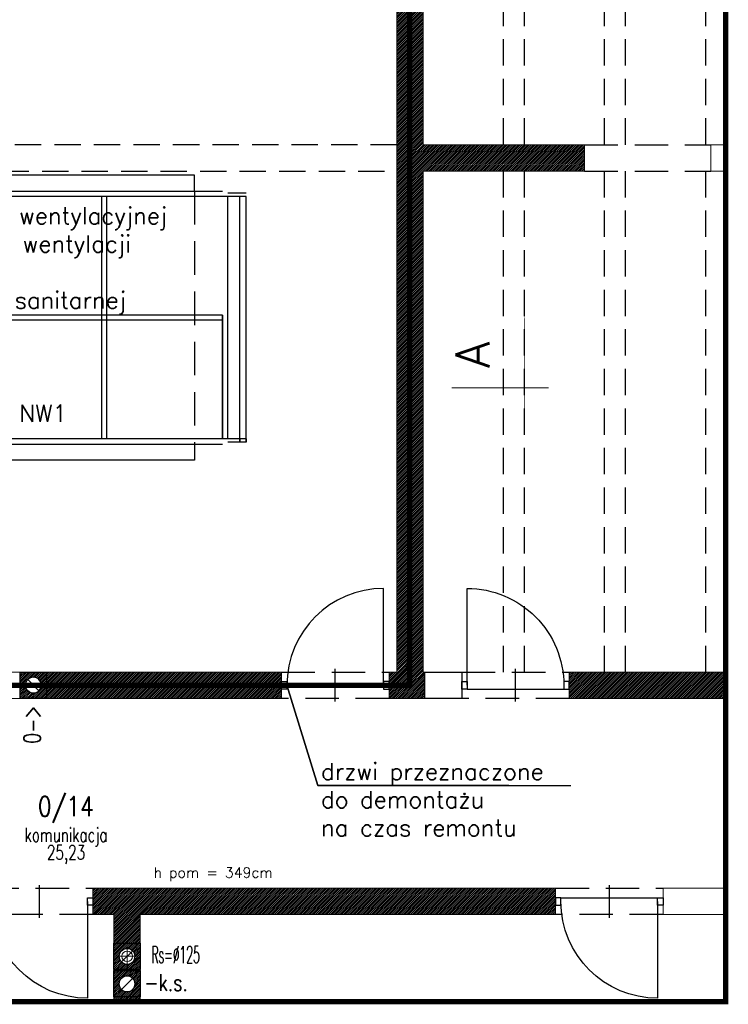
# Model space of a CAD drawing. Header units: inches. Extents: x 27484 to 71626, y -45113 to 39.
# Tile 5 of 256: x 34453 to 35125, y -41321 to -40388. Entities that reach past the tile are written whole.
import ezdxf
from ezdxf.enums import TextEntityAlignment as Align

# ---------------------------------------------------------------- set-up
doc = ezdxf.new("R2010")
doc.units = ezdxf.units.IN
doc.header["$LTSCALE"] = 50
doc.header["$MEASUREMENT"] = 0
for name, pattern in [('DASHED', [0.75, 0.5, -0.25]), ('DASHED2', [9.525, 6.35, -3.175]), ('VERDECKT', [9.525, 6.35, -3.175])]:
    doc.linetypes.add(name, pattern=pattern)
for name, color, linetype in [('$AUDIT_BAD_LAYER1', 7, 'Continuous'), ('0-opis', 2, 'Continuous'), ('A-podciagi', 3, 'DASHED'), ('A-rdzenie zelbetowe', 6, 'Continuous'), ('B-IWE', 2, 'Continuous'), ('B-IWE-KAN', 7, 'Continuous'), ('OPISY', 7, 'Continuous'), ('R-MET-IWE', 2, 'Continuous'), ('R-MET-POM-OPIS', 7, 'Continuous'), ('R-MET-POM-OPIS-NR', 2, 'Continuous'), ('R-MET-POM-OPIS-POM', 7, 'Continuous'), ('R-MET-PRZEK', 5, 'Continuous'), ('R-MET-PRZEK-OPIS', 5, 'Continuous'), ('rz_wentylacja', 10, 'Continuous'), ('S-DRZ-', 7, 'Continuous'), ('S-DRZ-O', 7, 'Continuous'), ('S-DRZ-SKRZYD', 5, 'Continuous'), ('S-DRZ-WEGAR', 7, 'Continuous')]:
    doc.layers.add(name, color=color, linetype=linetype)
for name, color, linetype, lineweight in [('A-obwiednia proj.', 4, 'Continuous', 50), ('A-PRZERYW', 7, 'DASHED2', 18), ('A-SCIANY', 5, 'Continuous', 18), ('A-WID', 1, 'Continuous', 9), ('A-ść. istn.', 8, 'Continuous', 0), ('B-IWE-KS', 7, 'Continuous', 20), ('P001____U1_____L_____SP____GERAET', 7, 'Continuous', 25), ('R-MET-DRZ', 7, 'Continuous', 15), ('WM-OPIS40', 2, 'Continuous', 25)]:
    doc.layers.add(name, color=color, linetype=linetype, lineweight=lineweight)
doc.layers.add('P001____U1_____A_____SP____MASSIV', color=7, linetype='Continuous', lineweight=30, transparency=0.9)
doc.styles.add('MET_POM', font='simplex.shx')
doc.styles.add('MET_PRZEK', font='SIMPLEX.SHX')
doc.styles.get("Standard").update_dxf_attribs({"font": 'romans.shx'})

# ---------------------------------------------------------------- blocks, each defined once
blk = doc.blocks.new('D90-L-DL')
at = {"layer": 'S-DRZ-'}
blk.add_arc((-45, 0), 90, 270, 0, dxfattribs=at)
at = {"layer": 'S-DRZ-O'}
blk.add_line((0, 15.12), (0, -15.12), dxfattribs=at)
at = {"layer": 'S-DRZ-SKRZYD'}
blk.add_line((-45, 0), (-45, -90), dxfattribs=at)
at = {"layer": 'S-DRZ-WEGAR'}
for points in [[(-50, -3.5), (-45, -3.5), (-45, 3.5), (-50, 3.5)], [(45, 3.5), (50, 3.5), (50, -3.5), (45, -3.5)]]:
    blk.add_lwpolyline(points, close=True, dxfattribs=at)
blk = doc.blocks.new('MPOM0239')
at = {"layer": 'R-MET-POM-OPIS', "style": 'MET_POM', "width": 0.7}
for tag, p in [('POS', (0, -0.225)), ('ARE', (0, -0.49))]:
    blk.add_attdef(tag, text='', height=0.2, dxfattribs=at).set_placement(p, align=Align.CENTER)
at = {"layer": 'R-MET-POM-OPIS', "style": 'MET_POM', "width": 0.7, "flags": 1}
blk.add_attdef('UNI', (0.246, -0.49), '', height=0.2, dxfattribs=at)
at = {"layer": 'R-MET-POM-OPIS-NR', "style": 'MET_POM', "width": 0.8}
blk.add_attdef('NR', text='', height=0.2, dxfattribs=at).set_placement((-0.003, 0.269), align=Align.CENTER)
at = {"layer": 'R-MET-POM-OPIS-POM', "style": 'MET_POM', "width": 0.7}
blk.add_attdef('POM', text='', height=0.2, dxfattribs=at).set_placement((0, 0.022), align=Align.CENTER)
blk = doc.blocks.new('IWE0W')
at = {"layer": 'B-IWE-KAN'}
blk.add_lwpolyline([(0.854, 0.854, -1), (0.146, 0.146), (0.854, 0.854, 1), (0.146, 0.146)], format="xyb", dxfattribs=at)
blk = doc.blocks.new('IWE0W011')
at = {"layer": 'B-IWE'}
blk.add_lwpolyline([(0, 0), (25, 0), (25, 25), (0, 25), (0, 0)], dxfattribs=at)
at = {"xscale": 15, "yscale": 15, "zscale": 15}
blk.add_blockref('IWE0W', (5, 5), dxfattribs=at)
at = {"layer": 'R-MET-IWE', "width": 0.75}
blk.add_attdef('NR', text='', height=9.5, dxfattribs=at).set_placement((12.5, 37), align=Align.MIDDLE)
blk = doc.blocks.new('IWE-KS')
at = {"layer": 'B-IWE-KS'}
for p, q in [((0, -9.75), (0, 9.75)), ((9.75, 0), (-9.75, 0))]:
    blk.add_line(p, q, dxfattribs=at)
blk.add_circle((0, 0), 5, dxfattribs=at)
at = {"layer": 'R-MET-IWE', "oblique": -180, "text_generation_flag": 6, "width": 0.464286}
blk.add_attdef('NR', text='', height=14.07, rotation=180, dxfattribs=at).set_placement((19.95, -0.12), align=Align.MIDDLE)
blk = doc.blocks.new('M-SEC030')
at = {"layer": 'R-MET-PRZEK'}
blk.add_lwpolyline([(-1.5, 1.5, 0, 0.25, 0), (0, 1.5, 0.015, 0.015, 0), (0.5, 1.5, 0.015, 0.015, 0), (0, 1.5, 0.015, 0.015, 0), (0, 2, 0.015, 0.015, 0), (0, 0, 0, 0, 0)], format="xyseb", dxfattribs=at)
at = {"layer": 'R-MET-PRZEK-OPIS', "style": 'MET_PRZEK'}
blk.add_attdef('PX', text='', height=0.7, dxfattribs=at).set_placement((-0.451, 1.71), align=Align.RIGHT)
blk = doc.blocks.new('*U79')
at = {"layer": '$AUDIT_BAD_LAYER1', "linetype": 'VERDECKT', "ltscale": 0.1}
for p, q in [((-494.6, -528.73), (-494.6, -296.73)), ((-484.6, -291.73), (-488.6, -291.73)), ((-484.6, -291.73), (-488.6, -291.73)), ((-488.6, -526.73), (-488.6, -296.73)), ((-483.6, -293.73), (-483.6, -531.73)), ((-483.6, -293.73), (-483.6, -531.73)), ((-474.6, -409.23), (-483.6, -409.23)), ((-474.6, -414.23), (-483.6, -414.23)), ((-474.6, -443.73), (-474.6, -446.73)), ((-494.6, -526.73), (-494.6, -528.73)), ((-483.6, -531.73), (-474.6, -531.73))]:
    blk.add_line(p, q, dxfattribs=at)
at = {"layer": '$AUDIT_BAD_LAYER1', "color": 0, "linetype": 'Continuous'}
for p, q in [((-483.6, -291.73), (5.4, -291.73)), ((-483.6, -291.73), (-483.6, -293.73)), ((-483.6, -291.73), (-483.6, -293.73)), ((-468.6, -293.73), (-474.6, -293.73)), ((27.9, -296.73), (-474.6, -296.73)), ((-474.6, -443.73), (-474.6, -296.73)), ((-243.6, -296.73), (-468.6, -296.73)), ((-468.6, -526.73), (-468.6, -296.73)), ((-463.6, -291.73), (-463.6, -531.73)), ((-368.6, -296.73), (-368.6, -526.73)), ((-363.6, -296.73), (-363.6, -526.73)), ((-243.6, -291.73), (-253.6, -291.73)), ((-248.6, -526.73), (-248.6, -296.73)), ((10.4, -296.73), (-209.6, -296.73)), ((-204.6, -526.73), (-204.6, -296.73)), ((-199.6, -291.73), (-199.6, -531.73)), ((-109.6, -296.73), (-109.6, -526.73)), ((-104.6, -296.73), (-104.6, -526.73)), ((27.9, -293.73), (10.4, -293.73)), ((10.4, -526.73), (10.4, -296.73)), ((21.9, -529.73), (21.9, -296.73)), ((27.9, -529.73), (27.9, -296.73)), ((-253.6, -409.23), (-253.6, -526.73)), ((5.4, -409.23), (5.4, -526.73)), ((-253.6, -414.23), (-463.6, -414.23)), ((5.4, -414.23), (-199.6, -414.23)), ((-474.6, -531.73), (5.4, -531.73)), ((27.9, -526.73), (-471.6, -526.73)), ((-468.6, -529.73), (-471.6, -529.73)), ((10.4, -526.73), (-468.6, -526.73)), ((-463.6, -531.73), (-468.6, -531.73)), ((-243.6, -531.73), (-253.6, -531.73)), ((-199.6, -531.73), (-209.6, -531.73)), ((27.9, -529.73), (10.4, -529.73)), ((21.9, -526.73), (21.9, -529.73)), ((27.9, -526.73), (27.9, -529.73))]:
    blk.add_line(p, q, dxfattribs=at)
for points in [[(-463.6, -531.73), (-463.6, -291.73), (-468.6, -291.73)], [(-209.6, -296.73), (-209.6, -414.23), (-243.6, -414.23), (-243.6, -296.73)], [(-199.6, -531.73), (-199.6, -291.73), (-209.6, -291.73)], [(-253.6, -526.73), (-253.6, -409.23), (-463.6, -409.23)], [(5.4, -526.73), (5.4, -409.23), (-199.6, -409.23)]]:
    blk.add_lwpolyline(points, dxfattribs=at)
blk = doc.blocks.new('*U92')
at = {"layer": 'P001____U1_____A_____SP____MASSIV'}
for p, q in [((-467.17, -276.73), (-479.6, -276.73)), ((-238.35, -276.73), (-437.17, -276.73))]:
    blk.add_line(p, q, dxfattribs=at)
at = {"layer": 'P001____U1_____A_____SP____MASSIV', "linetype": 'VERDECKT', "ltscale": 0.1}
for p, q in [((-437.17, -276.73), (-467.17, -276.73)), ((-203.35, -276.73), (-238.35, -276.73)), ((-21.1, -291.73), (-21.1, -531.73))]:
    blk.add_line(p, q, dxfattribs=at)
blk.add_lwpolyline([(-479.6, -276.73), (-518.6, -276.73), (-518.6, -546.73), (-421.47, -546.73)], dxfattribs=at)
at = {"layer": 'P001____U1_____A_____SP____MASSIV'}
for points in [[(-21.1, -291.73), (-21.1, -276.73), (-203.35, -276.73)], [(-21.1, -531.73), (-21.1, -546.73), (-421.47, -546.73)]]:
    blk.add_lwpolyline(points, dxfattribs=at)
blk = doc.blocks.new('*U147')
blk.add_line((-102.6, -855.26), (-283.62, -855.26))

msp = doc.modelspace()

# ---------------------------------------------------------------- hatches: boundary and pattern name
at = {"layer": 'A-ść. istn.', "ltscale": 0.1}
h = msp.add_hatch(dxfattribs=at)
h.set_pattern_fill('ANSI31', color=256, scale=10)
h.paths.add_polyline_path([(34835.98277, -40024.09555), (34988.98277, -40024.09555), (34988.98277, -40012.20524), (34822.96815, -40012.20524), (34822.96815, -40518.59555), (34988.98277, -40518.59555), (34988.98277, -40506.09555), (34835.98277, -40506.09555)])
h.paths.add_polyline_path([(34822.96815, -40012.20524), (34810.98277, -40012.20524), (34810.98277, -40518.59555), (34822.96815, -40518.59555)])
h = msp.add_hatch(dxfattribs=at)
h.set_pattern_fill('ANSI31', color=256, scale=10)
h.paths.add_polyline_path([(34835.98277, -40531.09555), (34988.98277, -40531.09555), (34988.98277, -40518.59555), (34822.96815, -40518.59555), (34822.96815, -41018.59555), (34837.48246, -41018.59555), (34837.48246, -41006.09555), (34835.98277, -41006.09555)])
h.paths.add_polyline_path([(34822.96815, -40518.59555), (34810.98277, -40518.59555), (34810.98277, -41006.09555), (34803.48246, -41006.09555), (34803.48246, -41018.59555), (34822.96815, -41018.59555)])
h = msp.add_hatch(dxfattribs=at)
h.set_pattern_fill('ANSI31', color=256, scale=10)
h.paths.add_polyline_path([(34701.48246, -41006.09555), (34554.98246, -41006.09555), (34554.98246, -41018.59555), (34701.48246, -41018.59555), (34701.48246, -41015.02555)])
h.paths.add_polyline_path([(34701.48246, -41018.59555), (34554.98246, -41018.59555), (34554.98246, -41031.09555), (34701.48246, -41031.09555)])
h.paths.add_polyline_path([(34554.98246, -41018.59555), (34478.48246, -41018.59555), (34478.48246, -41031.09555), (34554.98246, -41031.09555)])
h.paths.add_polyline_path([(34554.98246, -41006.09555), (34478.48246, -41006.09555), (34478.48246, -41018.59555), (34554.98246, -41018.59555)])
h.paths.add_polyline_path([(34478.48246, -41006.09555), (34453.48246, -41006.09555), (34453.48246, -41018.59555), (34458.48246, -41018.59555, -0.198912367), (34460.67916, -41013.29225, -0.668178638), (34473.48246, -41018.59555), (34478.48246, -41018.59555)])
h.paths.add_polyline_path([(34478.48246, -41018.59555), (34473.48246, -41018.59555, -0.198912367), (34471.28576, -41023.89885, -0.668178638), (34458.48246, -41018.59555), (34453.48246, -41018.59555), (34453.48246, -41031.09555), (34478.48246, -41031.09555)])
h = msp.add_hatch(dxfattribs=at)
h.set_pattern_fill('ANSI31', color=256, scale=10)
h.paths.add_polyline_path([(35122.96815, -41018.59555), (35122.96815, -41006.09555), (34974.48246, -41006.09555), (34974.48246, -41018.59555)])
h.paths.add_polyline_path([(35122.96815, -41031.09555), (35122.96815, -41018.59555), (34974.48246, -41018.59555), (34974.48246, -41031.09555)])
h = msp.add_hatch(dxfattribs=at)
h.set_pattern_fill('ANSI31', color=256, scale=10)
h.paths.add_polyline_path([(34837.48246, -41018.59555), (34803.48246, -41018.59555), (34803.48246, -41022.16555), (34803.48246, -41031.09555), (34837.48246, -41031.09555)])
h = msp.add_hatch(dxfattribs=at)
h.set_pattern_fill('ANSI31', color=256, scale=10)
h.paths.add_polyline_path([(34961.51221, -41211.09555), (34554.98246, -41211.09555), (34554.98246, -41223.59555), (34961.51221, -41223.59555), (34961.51221, -41220.02555)])
h.paths.add_polyline_path([(34554.98246, -41211.09555), (34522.48246, -41211.09555), (34522.48246, -41223.59555), (34554.98246, -41223.59555)])
h = msp.add_hatch(dxfattribs=at)
h.set_pattern_fill('ANSI31', color=256, scale=10)
h.paths.add_polyline_path([(34961.51221, -41223.59555), (34554.98246, -41223.59555), (34554.98246, -41263.09555), (34567.48246, -41263.09555), (34567.48246, -41236.09555), (34961.51221, -41236.09555)])
h.paths.add_polyline_path([(34554.98246, -41223.59555), (34522.48246, -41223.59555), (34522.48246, -41227.16555), (34522.48246, -41236.09555), (34542.48246, -41236.09555), (34542.48246, -41263.09555), (34554.98246, -41263.09555)])
h.paths.add_polyline_path([(34554.98246, -41263.09555), (34542.48246, -41263.09555), (34542.48246, -41288.09555), (34554.98246, -41288.09555), (34554.98246, -41283.09555, -0.198912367), (34549.67916, -41280.89885, -0.668178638), (34554.98246, -41268.09555), (34554.98246, -41265.84846)])
h.paths.add_polyline_path([(34567.48246, -41263.09555), (34554.98246, -41263.09555), (34554.98246, -41265.84846), (34554.98246, -41268.09555, -0.198912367), (34560.28576, -41270.29225, -0.668178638), (34554.98246, -41283.09555), (34554.98246, -41285.34264), (34554.98246, -41288.09555), (34567.48246, -41288.09555)])
h.paths.add_polyline_path([(34554.98246, -41294.09555), (34554.98246, -41289.09555), (34542.48246, -41289.09555), (34542.48246, -41314.09555), (34554.98246, -41314.09555), (34554.98246, -41309.09555, -0.198912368), (34549.67916, -41306.89885, -0.668178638)])
h.paths.add_polyline_path([(34567.48246, -41289.09555), (34554.98246, -41289.09555), (34554.98246, -41294.09555, -0.198912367), (34560.28576, -41296.29225, -0.668178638), (34554.98246, -41309.09555), (34554.98246, -41314.09555), (34567.48246, -41314.09555)])
h.paths.add_polyline_path([(34554.98246, -41318.59555), (34567.48246, -41318.59555), (34567.48246, -41314.09555), (34554.98246, -41314.09555)])
h.paths.add_polyline_path([(34542.48246, -41318.59555), (34554.98246, -41318.59555), (34554.98246, -41314.09555), (34542.48246, -41314.09555)])

# ---------------------------------------------------------------- linework, layer by layer
at = {"layer": 'A-obwiednia proj.', "linetype": 'DASHED', "lineweight": 50, "const_width": 5}
for points in [[(33472.36538, -39211.59555), (35122.96815, -39211.59555), (35122.96815, -41318.59555), (33472.36538, -41318.59555)], [(34014.94899, -39511.59555), (34822.96815, -39511.59555), (34822.96815, -41018.59555), (34014.94899, -41018.59555)]]:
    msp.add_lwpolyline(points, close=True, dxfattribs=at)
at = {"layer": 'A-podciagi'}
for p, q in [((34911.98277, -40506.09555), (34911.98277, -40024.09555)), ((34931.98277, -40506.09555), (34931.98277, -40024.09555)), ((35007.98277, -40506.09555), (35007.98277, -40024.09555)), ((35027.98277, -40506.09555), (35027.98277, -40024.09555)), ((35103.98277, -40506.09555), (35103.98277, -40024.09555)), ((35123.98277, -40506.09555), (35123.98277, -40024.09555)), ((34810.98277, -40506.09555), (34436.73262, -40506.09555)), ((34436.73262, -40531.09555), (34810.98277, -40531.09555)), ((34911.98277, -41006.09555), (34911.98277, -40531.09555)), ((34931.98277, -41006.09555), (34931.98277, -40531.09555)), ((35007.98277, -41006.09555), (35007.98277, -40531.09555)), ((35027.98277, -41006.09555), (35027.98277, -40531.09555)), ((35103.98277, -41006.09555), (35103.98277, -40531.09555)), ((35123.98277, -41006.09555), (35123.98277, -40531.09555))]:
    msp.add_line(p, q, dxfattribs=at)
at = {"layer": 'A-PRZERYW', "lineweight": -3, "ltscale": 0.1}
for p, q in [((34988.98277, -40506.09555), (35108.98277, -40506.09555)), ((34988.98277, -40531.09555), (35108.98277, -40531.09555)), ((34701.48246, -41006.09555), (34803.48246, -41006.09555)), ((34872.48246, -41006.09555), (34974.48246, -41006.09555)), ((34803.48246, -41031.09555), (34701.48246, -41031.09555)), ((34974.48246, -41031.09555), (34872.48246, -41031.09555)), ((34420.48246, -41211.09555), (34522.48246, -41211.09555)), ((34961.51221, -41211.09555), (35063.51221, -41211.09555)), ((34522.48246, -41236.09555), (34420.48246, -41236.09555)), ((35063.51221, -41236.09555), (34961.51221, -41236.09555))]:
    msp.add_line(p, q, dxfattribs=at)
at = {"layer": 'A-rdzenie zelbetowe', "ltscale": 0.1}
msp.add_lwpolyline([(34837.48246, -41006.09555), (34872.48246, -41006.09555), (34872.48246, -41031.09555), (34837.48246, -41031.09555)], close=True, dxfattribs=at)
at = {"layer": 'A-SCIANY', "ltscale": 3}
for p, q in [((34810.98277, -41006.09555), (34810.98277, -39524.09555)), ((34835.98277, -40506.09555), (34835.98277, -40024.09555)), ((34835.98277, -40506.09555), (34988.98277, -40506.09555)), ((34988.98277, -40531.09555), (34988.98277, -40506.09555)), ((35108.98277, -40531.09555), (35108.98277, -40506.09555)), ((35108.98277, -40506.09555), (35122.96815, -40506.09555)), ((34810.98277, -41006.09555), (34810.98277, -40531.09555)), ((34835.98277, -41006.09555), (34835.98277, -40531.09555)), ((34835.98277, -40531.09555), (34988.98277, -40531.09555)), ((35108.98277, -40531.09555), (35122.96815, -40531.09555)), ((34027.48246, -41006.09555), (34701.48246, -41006.09555)), ((34701.48246, -41031.09555), (34701.48246, -41006.09555)), ((34803.48246, -41006.09555), (34810.98277, -41006.09555)), ((34803.48246, -41031.09555), (34803.48246, -41006.09555)), ((34835.98277, -41006.09555), (34872.48246, -41006.09555)), ((34872.48246, -41031.09555), (34872.48246, -41006.09555)), ((34974.48246, -41006.09555), (35122.96815, -41006.09555)), ((34974.48246, -41031.09555), (34974.48246, -41006.09555)), ((34400.48246, -41031.09555), (34701.48246, -41031.09555)), ((34803.48246, -41031.09555), (34872.48246, -41031.09555)), ((34974.48246, -41031.09555), (35122.96815, -41031.09555)), ((34522.48246, -41211.09555), (34522.48246, -41236.09555)), ((34961.51221, -41211.09555), (34961.51221, -41236.09555)), ((35063.51221, -41211.09555), (35122.96815, -41211.09555)), ((35063.51221, -41211.09555), (35063.51221, -41236.09555)), ((34542.48246, -41236.09555), (34542.48246, -41318.59555)), ((34567.48246, -41236.09555), (34567.48246, -41318.59555)), ((34567.48246, -41236.09555), (34961.51221, -41236.09555)), ((35063.51221, -41236.09555), (35122.96815, -41236.09555))]:
    msp.add_line(p, q, dxfattribs=at)
for points in [[(34522.48246, -41211.09555), (34961.51221, -41211.09555)], [(34522.48246, -41236.09555), (34542.48246, -41236.09555)]]:
    msp.add_lwpolyline(points, dxfattribs=at)
at = {"layer": 'A-WID', "lineweight": -2}
for p, q in [((34877.58246, -41022.16555), (34969.38246, -41022.16555)), ((34966.61221, -41220.02555), (35058.41221, -41220.02555))]:
    msp.add_line(p, q, dxfattribs=at)
at = {"layer": 'WM-OPIS40', "lineweight": 30}
msp.add_line((34736.06705, -41113.62312), (34706.58246, -41018.59555), dxfattribs=at)
msp.add_lwpolyline([(34706.58246, -41018.59555), (34736.06705, -41113.62312), (34975.86321, -41113.62312)], dxfattribs=at)

# ---------------------------------------------------------------- block references
at = {"layer": '0-opis'}
ref = msp.add_blockref('M-SEC030', (34863.07652, -40736.60496), dxfattribs=dict(at, xscale=45.9375, yscale=45.93750000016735, zscale=45.9375, rotation=270))
ref.add_attrib('PX', 'A', dxfattribs={"layer": 'R-MET-PRZEK-OPIS', "height": 32.15625, "rotation": 90.00000001, "style": 'MET_PRZEK'}).set_placement((34898.78787, -40692.90044), align=Align.RIGHT)
at = {"layer": 'P001____U1_____A_____SP____MASSIV'}
msp.add_blockref('*U92', (34640.07829, -40258.36766), dxfattribs=at)
at = {"layer": 'P001____U1_____L_____SP____GERAET'}
msp.add_blockref('*U79', (34640.07829, -40258.36766), dxfattribs=at)
at = {"layer": 'R-MET-DRZ', "extrusion": (0, 0, -1), "yscale": 1.019999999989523, "zscale": -1.019999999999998, "rotation": 180}
for p, xscale in [((-34752.48246, -41018.59555), -1.020000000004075), ((-34923.48246, -41018.59555), 1.020000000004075)]:
    msp.add_blockref('D90-L-DL', p, dxfattribs=dict(at, xscale=xscale))
at = {"layer": 'R-MET-DRZ', "extrusion": (0, 0, -1), "xscale": 1.020000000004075, "zscale": -1.019999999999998}
for p, yscale in [((-34471.48246, -41223.59555), 1.020000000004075), ((-35012.51221, -41223.59555), 1.019999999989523)]:
    msp.add_blockref('D90-L-DL', p, dxfattribs=dict(at, yscale=yscale))
at = {"layer": 'R-MET-IWE'}
ref = msp.add_blockref('IWE-KS', (34554.98246, -41275.59555), dxfattribs=dict(at, zscale=1.25))
ref.add_attrib('NR', 'Rs=%%c125', dxfattribs={"height": 16, "rotation": 180, "text_generation_flag": 6, "width": 0.464286}).set_placement((34600.93433, -41273.97355), align=Align.MIDDLE)
at = {"layer": 'R-MET-POM-OPIS'}
ref = msp.add_blockref('MPOM0239', (34496.96612, -41168.6451), dxfattribs=dict(at, xscale=67.20000000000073, yscale=67.20000000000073, zscale=67.20000000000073))
ref.add_attrib('NR', '0/14', dxfattribs={"layer": 'R-MET-POM-OPIS-NR', "height": 18.816, "style": 'MET_POM', "width": 0.8}).set_placement((34496.77578, -41142.84885), align=Align.CENTER)
ref.add_attrib('ARE', '25,23', dxfattribs={"height": 13.44, "style": 'MET_POM', "width": 0.7}).set_placement((34496.96612, -41183.76333), align=Align.CENTER)
ref.add_attrib('POM', 'komunikacja', dxfattribs={"layer": 'R-MET-POM-OPIS-POM', "height": 13.44, "style": 'MET_POM', "width": 0.7}).set_placement((34496.96612, -41167.14505), align=Align.CENTER)
at = {"layer": 'rz_wentylacja'}
ref = msp.add_blockref('IWE0W011', (34453.48246, -41006.09555), dxfattribs=dict(at, xscale=-1, rotation=180))
ref.add_attrib('NR', '0->', (34472.83816, -41073.99913), dxfattribs={"layer": 'R-MET-IWE', "height": 16, "rotation": 90, "width": 0.75})
at = {"layer": 'rz_wentylacja', "xscale": -1, "rotation": 90}
msp.add_blockref('IWE0W011', (34567.48246, -41263.09555), dxfattribs=at)
at = {"layer": 'rz_wentylacja'}
ref = msp.add_blockref('IWE0W011', (34567.48246, -41289.09555), dxfattribs=dict(at, xscale=-1, rotation=90))
ref.add_attrib('NR', '-k.s.', (34571.38769, -41308.45124), dxfattribs={"layer": 'R-MET-IWE', "height": 16, "width": 0.75})
at = {"layer": 'WM-OPIS40', "lineweight": 30}
msp.add_blockref('*U147', (35019.6905, -40258.36766), dxfattribs=at)

# ---------------------------------------------------------------- texts
at = {"layer": 'OPISY', "insert": (34580.08238, -41191.23501), "char_height": 9.8, "width": 746.844025, "attachment_point": 1}
msp.add_mtext('h pom = 349cm', dxfattribs=at)
at = {"layer": 'WM-OPIS40', "lineweight": 30, "char_height": 16, "attachment_point": 1}
for s, width, insert in [('proj. wymiana centrali wentylacyjnej \\PNW1 na nową centralę wentylacji \\Pmechanicznej  \\P- wg projektu branży sanitarnej', 2101.2574979, (34200.63979, -40565.49445)), ('NW1', 80.1422972, (34452.6658, -40752.7042)), ('drzwi przeznaczone \\Pdo demontażu \\Pna czas remontu', 2101.2574979, (34738.97819, -41092.38107))]:
    msp.add_mtext_dynamic_manual_height_columns(s, width=width, gutter_width=12.5, heights=[0], dxfattribs=dict(at, insert=insert))

doc.saveas('drawing.dxf')
